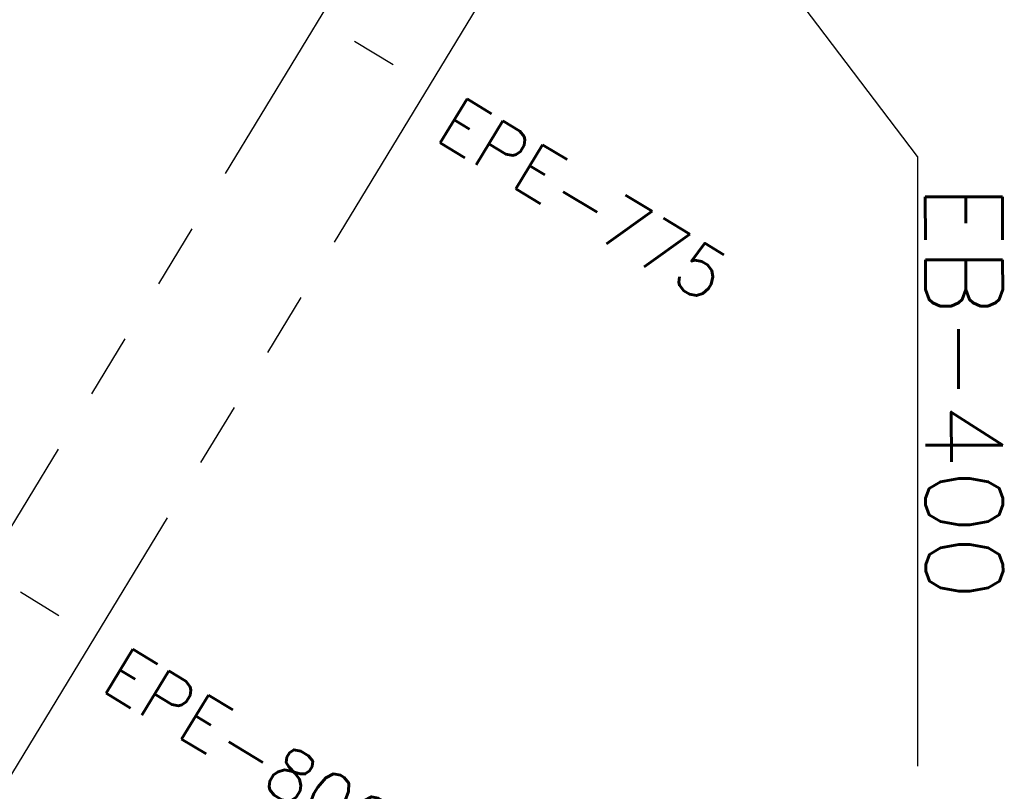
# Model space of a CAD drawing. Extents: x 312047 to 329088, y 8928324 to 8953812.
# Tile 27 of 125: x 319120 to 319884, y 8936103 to 8936702. Entities that reach past the tile are written whole.
import ezdxf
from ezdxf.enums import TextEntityAlignment as Align

# ---------------------------------------------------------------- set-up
doc = ezdxf.new("R2010")
doc.units = 0
doc.header["$LTSCALE"] = 200
doc.header["$MEASUREMENT"] = 0
doc.linetypes.add('PHANTOM', pattern=[2.5, 1.25, -0.25, 0.25, -0.25, 0.25, -0.25])
for name, color, linetype in [('ESTAC-GERAL', 2, 'CONTINUOUS'), ('LIMIT_FX_DOM', 180, 'PHANTOM'), ('TIC-GERAL', 2, 'CONTINUOUS')]:
    doc.layers.add(name, color=color, linetype=linetype)
doc.styles.add('80CL', font='SIMPLEX', dxfattribs={"bigfont": 'SIMP'})
doc.styles.add('L80', font='simplex.shx', dxfattribs={"height": 2})

msp = doc.modelspace()

# ---------------------------------------------------------------- linework, layer by layer
at = {"layer": 'ESTAC-GERAL'}
for q in [(319591.43, 8936892.73), (319816.39, 8936122.96)]:
    msp.add_line((319816.39, 8936595.96), q, dxfattribs=at)
at = {"layer": 'LIMIT_FX_DOM'}
for p, q in [((319408.79, 8936796.45), (319019.73, 8936155.2)), ((319493.43, 8936743.17), (319105.23, 8936103.33))]:
    msp.add_line(p, q, dxfattribs=at)
at = {"layer": 'TIC-GERAL'}
for p, q in [((319379.49, 8936685.51), (319409.42, 8936667.35)), ((319120.14, 8936258.03), (319150.06, 8936239.88))]:
    msp.add_line(p, q, dxfattribs=at)

# ---------------------------------------------------------------- texts
at = {"layer": 'ESTAC-GERAL', "style": 'L80'}
for s, p in [('EPE-775', (319540.25, 8936535.32)), ('EPE-800', (319280.82, 8936108.26))]:
    msp.add_text(s, height=40, rotation=328.7541, dxfattribs=at).set_placement(p, align=Align.BOTTOM_CENTER)
at = {"layer": 'ESTAC-GERAL', "color": 4, "style": '80CL'}
msp.add_text('EB-400', height=60, rotation=270.0643, dxfattribs=at).set_placement((319822.55, 8936575.01))

doc.saveas('drawing.dxf')
